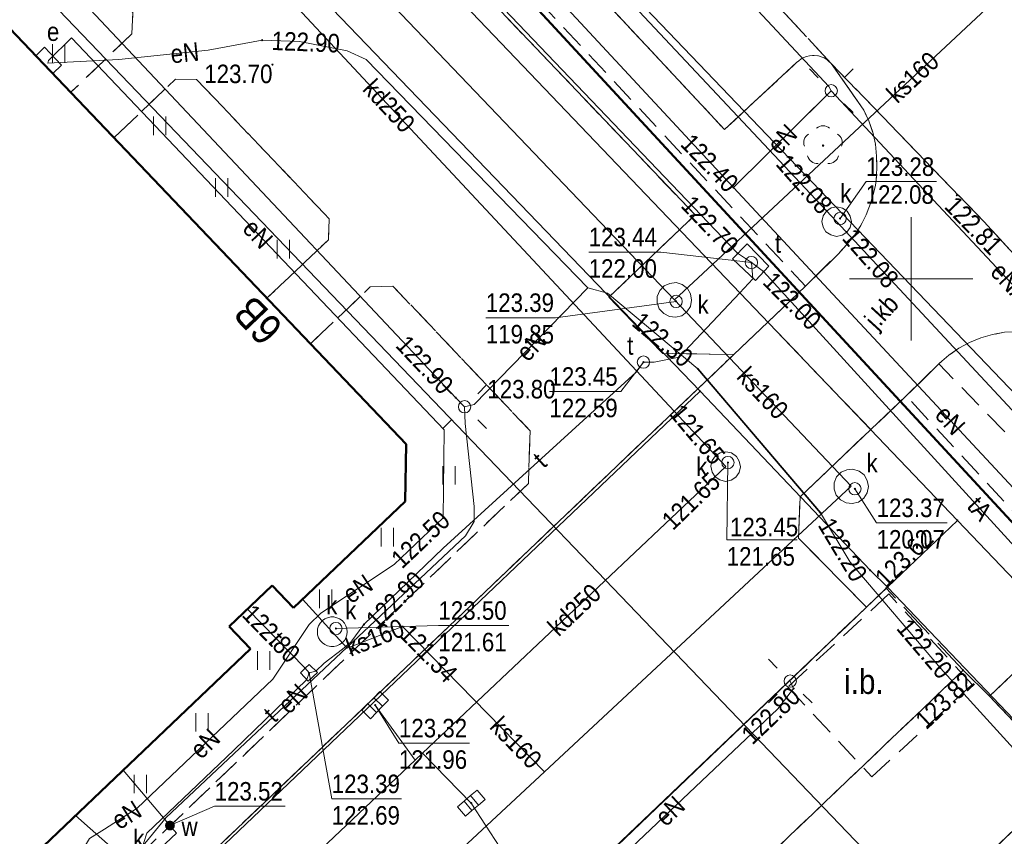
# Model space of a CAD drawing. Extents: x 6439600 to 6443631, y 5654340 to 5654937.
# Tile 32 of 54: x 6440914 to 6440954, y 5654777 to 5654810. Entities that reach past the tile are written whole.
import ezdxf
from ezdxf.enums import TextEntityAlignment as Align

# ---------------------------------------------------------------- set-up
doc = ezdxf.new("R2010")
doc.units = 0
doc.header["$MEASUREMENT"] = 0
for name, pattern in [('1.0_0.5', [1.5, 1, -0.5]), ('1.5_0.5', [2, 1.5, -0.5]), ('219-500', [0]), ('PRZER3-1', [4, 3, -1]), ('PTTL', [1.5, 1, -0.5])]:
    doc.linetypes.add(name, pattern=pattern)
doc.layers.get('0').update_dxf_attribs({"color": 2, "linetype": 'CONTINUOUS', "lineweight": 5})
for name, color, linetype in [('203-punkt graniczny', 7, 'CONTINUOUS'), ('218-kontur użytku gruntowego', 7, 'CONTINUOUS'), ('219-działka ewidencyjna', 7, 'CONTINUOUS'), ('238-Punkt adresowy budynku', 7, 'CONTINUOUS'), ('312-budynek ewidencyjny', 7, 'CONTINUOUS'), ('chodnik', 7, 'CONTINUOUS'), ('drzewo liściaste', 7, 'CONTINUOUS'), ('jezdnia', 7, 'CONTINUOUS'), ('jezdnia-Atr17', 7, 'CONTINUOUS'), ('komora podziemna', 7, 'CONTINUOUS'), ('kratka ściekowa', 7, 'CONTINUOUS'), ('krawężnik', 7, 'CONTINUOUS'), ('latarnia', 7, 'CONTINUOUS'), ('obudowa ochronna przewodu', 7, 'CONTINUOUS'), ('pikieta sztuczna', 7, 'CONTINUOUS'), ('pikieta sztuczna-Atr2', 7, 'CONTINUOUS'), ('przewód elektroenergetyczny podziemny', 7, 'CONTINUOUS'), ('przewód elektroenergetyczny podziemny-Atr1', 7, 'CONTINUOUS'), ('przewód kanalizacyjny', 7, 'CONTINUOUS'), ('przewód kanalizacyjny-Atr1', 7, 'CONTINUOUS'), ('przewód telekomunikacyjny podziemny', 7, 'CONTINUOUS'), ('przewód telekomunikacyjny podziemny-Atr1', 7, 'CONTINUOUS'), ('przewód wodociągowy', 7, 'CONTINUOUS'), ('rzedna', 7, 'CONTINUOUS'), ('rzedna-Atr2', 7, 'CONTINUOUS'), ('rzedna-Atr3', 7, 'CONTINUOUS'), ('studnia kanalizacyjna', 7, 'CONTINUOUS'), ('studnia kanalizacyjna-Atr17', 7, 'CONTINUOUS'), ('szafa elektroenergetyczna lub kontener', 7, 'CONTINUOUS'), ('szafa elektroenergetyczna lub kontener-Atr17', 7, 'CONTINUOUS'), ('trawnik', 7, 'CONTINUOUS'), ('właz do komory lub kanału - okrągły', 7, 'CONTINUOUS'), ('właz do komory lub kanału - okrągły-Atr17', 7, 'CONTINUOUS'), ('zasuwa lub zawór', 7, 'CONTINUOUS'), ('zasuwa lub zawór-Atr17', 7, 'CONTINUOUS')]:
    doc.layers.add(name, color=color, linetype=linetype)
for name, color, linetype, lineweight in [('z - kartowanie', 2, 'CONTINUOUS', 5), ('z - MPZT', 121, 'PRZER3-1', 18), ('z - symbole dodatkowe', 1, 'CONTINUOUS', 5)]:
    doc.layers.add(name, color=color, linetype=linetype, lineweight=lineweight)
doc.styles.add('MapaZas', font='geodezja.shx', dxfattribs={"width": 0.9})
doc.linetypes.add('NLZ', pattern='A,3,-1,[35,msgB.shx,S=0.008,R=0,X=-0.5,Y=0],3', length=7)

# ---------------------------------------------------------------- blocks, each defined once
blk = doc.blocks.new('203')
at = {"linetype": 'Continuous', "lineweight": 0}
h = blk.add_hatch(color=0, dxfattribs=at)
edge = h.paths.add_edge_path()
edge.add_arc((0, 0), 0.045, 0, 360)
blk = doc.blocks.new('PW01')
at = {"linetype": 'Continuous', "lineweight": 13}
h = blk.add_hatch(color=0, dxfattribs=at)
edge = h.paths.add_edge_path()
edge.add_arc((0, 0), 0.045, 0, 360)
blk = doc.blocks.new('SM01')
at = {"color": 0, "linetype": 'Continuous', "lineweight": 13}
for p, q in [((-0.53, 0.531), (-0.883, 0.884)), ((0.531, 0.531), (0.884, 0.884)), ((-0.53, -0.53), (-0.883, -0.883)), ((0.531, -0.53), (0.884, -0.883))]:
    blk.add_line(p, q, dxfattribs=at)
blk.add_circle((0, 0), 0.25, dxfattribs=at)
blk = doc.blocks.new('OP021')
at = {"linetype": 'Continuous', "lineweight": 13}
h = blk.add_hatch(color=0, dxfattribs=at)
edge = h.paths.add_edge_path()
edge.add_arc((0, 0), 0.05, 0, 360)
at = {"color": 0, "linetype": 'Continuous', "lineweight": 13}
for centre, start, end in [((0, 0.4), 49.272, 130.728), ((-0.38, 0.124), 121.308, 202.548), ((0.38, 0.124), 337.452, 58.692), ((-0.235, -0.324), 193.221, 274.871), ((0.235, -0.324), 265.129, 346.779)]:
    blk.add_arc(centre, 0.4, start, end, dxfattribs=at)
blk = doc.blocks.new('US22')
at = {"color": 0, "linetype": 'Continuous', "lineweight": 13}
blk.add_circle((0, 0), 0.25, dxfattribs=at)
blk = doc.blocks.new('US05')
at = {"color": 0, "linetype": 'Continuous', "lineweight": 13}
for p, q in [((-0.525, -0.25), (-0.525, 0.25)), ((-0.525, 0.25), (-0.175, 0.25)), ((-0.175, -0.25), (-0.175, 0.25)), ((-0.175, 0.25), (0.175, 0.25)), ((0.175, -0.25), (0.175, 0.25)), ((0.175, 0.25), (0.525, 0.25)), ((0.525, -0.25), (0.525, 0.25)), ((-0.525, -0.25), (-0.175, -0.25)), ((-0.175, -0.25), (0.175, -0.25)), ((0.175, -0.25), (0.525, -0.25))]:
    blk.add_line(p, q, dxfattribs=at)
blk = doc.blocks.new('US25')
at = {"linetype": 'Continuous', "lineweight": 0}
h = blk.add_hatch(color=0, dxfattribs=at)
edge = h.paths.add_edge_path()
edge.add_arc((0, 0), 0.2, 0, 360)
blk = doc.blocks.new('TU04')
at = {"color": 0, "linetype": 'Continuous', "lineweight": 13}
for p, q in [((0, 0), (0, 0.75)), ((0.5, 0), (0.5, 0.75))]:
    blk.add_line(p, q, dxfattribs=at)
blk = doc.blocks.new('US18')
at = {"color": 0, "linetype": 'Continuous', "lineweight": 13}
for p, q in [((-0.5, -0.25), (-0.5, 0.25)), ((-0.5, 0.25), (0.5, 0.25)), ((0.5, -0.25), (0.5, 0.25)), ((-0.5, -0.25), (0.5, -0.25))]:
    blk.add_line(p, q, dxfattribs=at)

msp = doc.modelspace()

# ---------------------------------------------------------------- linework, layer by layer
at = {"color": 0, "lineweight": 13}
for p, q in [((6440950, 5654797.5), (6440950, 5654802.5)), ((6440950, 5654797.5), (6440950, 5654802.5)), ((6440947.5, 5654800), (6440952.5, 5654800)), ((6440947.5, 5654800), (6440952.5, 5654800))]:
    msp.add_line(p, q, dxfattribs=at)
at = {"layer": '218-kontur użytku gruntowego', "color": 3, "linetype": 'Continuous', "lineweight": 13, "flags": 128}
for points in [[(6440951.87, 5654790.22), (6440876.47, 5654869.13)], [(6440876.47, 5654869.13), (6440951.87, 5654790.22)], [(6440941.45, 5654795.45), (6440910.96, 5654827.15)], [(6440910.96, 5654827.15), (6440941.45, 5654795.45)], [(6440894.03, 5654750.25), (6440941.45, 5654795.45)], [(6440941.45, 5654795.45), (6440894.03, 5654750.25)], [(6440964.09, 5654777.43), (6440951.87, 5654790.22)], [(6440951.87, 5654790.22), (6440964.09, 5654777.43)]]:
    msp.add_lwpolyline(points, dxfattribs=at)
at = {"layer": '219-działka ewidencyjna', "color": 3, "linetype": '219-500', "lineweight": 13, "flags": 128}
for points in [[(6440881.38, 5654871.41), (6440979.07, 5654769.37)], [(6440876.47, 5654869.13), (6440951.87, 5654790.22)], [(6440941.45, 5654795.45), (6440910.96, 5654827.15)], [(6440941.45, 5654795.45), (6440894.03, 5654750.25)], [(6440941.45, 5654795.45), (6440948.34, 5654788.2)], [(6440949.04, 5654787.52), (6440951.87, 5654790.22)], [(6440964.09, 5654777.43), (6440951.87, 5654790.22)], [(6440948.34, 5654788.2), (6440949.04, 5654787.52)], [(6440949.04, 5654787.52), (6440901.61, 5654742.28)], [(6440949.04, 5654787.52), (6440956.42, 5654779.78)]]:
    msp.add_lwpolyline(points, dxfattribs=at)
at = {"layer": '312-budynek ewidencyjny', "color": 7, "linetype": 'Continuous', "lineweight": 50, "flags": 128}
for points in [[(6440906.57, 5654817.42), (6440929.56, 5654793.31)], [(6440929.56, 5654793.31), (6440929.51, 5654790.99)], [(6440929.51, 5654790.99), (6440924.99, 5654786.68)], [(6440924.13, 5654787.58), (6440922.39, 5654785.92)], [(6440924.99, 5654786.68), (6440924.13, 5654787.58)], [(6440922.39, 5654785.92), (6440923.25, 5654785.02)], [(6440923.25, 5654785.02), (6440903.02, 5654765.74)]]:
    msp.add_lwpolyline(points, dxfattribs=at)
at = {"layer": 'chodnik', "color": 7, "linetype": '1.0_0.5', "lineweight": 13}
for p, q in [((6440918.49, 5654810.79), (6440918.45, 5654809.93)), ((6440918.45, 5654809.93), (6440915.98, 5654807.56)), ((6440917.73, 5654805.73), (6440920.22, 5654808.09)), ((6440920.22, 5654808.09), (6440921.07, 5654808.08)), ((6440921.07, 5654808.08), (6440926.43, 5654802.44)), ((6440915.98, 5654807.56), (6440917.73, 5654805.73)), ((6440926.43, 5654802.44), (6440926.41, 5654801.59)), ((6440926.41, 5654801.59), (6440923.93, 5654799.23)), ((6440925.69, 5654797.38), (6440928.1, 5654799.68)), ((6440928.1, 5654799.68), (6440929.02, 5654799.71)), ((6440929.02, 5654799.71), (6440934.57, 5654793.85)), ((6440923.93, 5654799.23), (6440925.69, 5654797.38)), ((6440934.57, 5654793.85), (6440934.5, 5654791.72)), ((6440934.5, 5654791.72), (6440914.47, 5654772.57))]:
    msp.add_line(p, q, dxfattribs=at)
at = {"layer": 'chodnik', "color": 7, "linetype": '1.0_0.5', "lineweight": 13, "flags": 128}
for points in [[(6440948.61, 5654804.48), (6440948.6, 5654804.97), (6440948.55, 5654805.46), (6440948.44, 5654805.94), (6440948.28, 5654806.4), (6440948.08, 5654806.84), (6440946.76, 5654808.73), (6440946.67, 5654808.81), (6440946.58, 5654808.89), (6440946.47, 5654808.95), (6440946.36, 5654809), (6440946.24, 5654809.03), (6440946.06, 5654809.05), (6440946, 5654809.05), (6440945.88, 5654809.03), (6440945.76, 5654809.01), (6440945.65, 5654808.97), (6440945.55, 5654808.91), (6440945.45, 5654808.84), (6440945.36, 5654808.76), (6440942.44, 5654806.05), (6440926.7, 5654822.94), (6440929.67, 5654825.69), (6440929.82, 5654825.88), (6440929.92, 5654826.1), (6440929.97, 5654826.34), (6440929.95, 5654826.57), (6440929.88, 5654826.8), (6440929.76, 5654827.01), (6440929.68, 5654827.09), (6440929.58, 5654827.17), (6440929.39, 5654827.3), (6440929.15, 5654827.37), (6440928.91, 5654827.39), (6440928.68, 5654827.34), (6440928.46, 5654827.23), (6440928.27, 5654827.09), (6440925.37, 5654824.39), (6440919.03, 5654831.21), (6440914.08, 5654836.36), (6440913.2, 5654835.97), (6440912.35, 5654835.48), (6440928.47, 5654818.15), (6440945.72, 5654799.71), (6440947.05, 5654801.02), (6440947.38, 5654801.38), (6440947.69, 5654801.75), (6440947.96, 5654802.17), (6440948.18, 5654802.6), (6440948.35, 5654803.05), (6440948.49, 5654803.52), (6440948.55, 5654803.8), (6440948.58, 5654804)], [(6440942.82, 5654796.94), (6440939.94, 5654796.98), (6440937.76, 5654799.26), (6440941.25, 5654802.59), (6440917.33, 5654827.7), (6440913.84, 5654824.39), (6440910.98, 5654827.37), (6440886.81, 5654804.24), (6440876.93, 5654794.93), (6440863.34, 5654782), (6440863.75, 5654781.57), (6440864.58, 5654782.3), (6440867.08, 5654779.66), (6440868.54, 5654781.05), (6440892.55, 5654755.87), (6440892.75, 5654755.68), (6440892.96, 5654755.5), (6440893.12, 5654755.38), (6440893.19, 5654755.33), (6440893.42, 5654755.18), (6440893.65, 5654755.03), (6440893.9, 5654754.9), (6440894.15, 5654754.78), (6440894.41, 5654754.68), (6440894.67, 5654754.59), (6440894.93, 5654754.51), (6440895.2, 5654754.45), (6440895.48, 5654754.4), (6440895.75, 5654754.36), (6440896.03, 5654754.34), (6440896.31, 5654754.34), (6440896.59, 5654754.36), (6440896.87, 5654754.39), (6440897.14, 5654754.43), (6440897.41, 5654754.49), (6440897.68, 5654754.57), (6440897.95, 5654754.66), (6440898.21, 5654754.76), (6440898.46, 5654754.88), (6440898.7, 5654755.02), (6440898.94, 5654755.16), (6440899.17, 5654755.32), (6440899.39, 5654755.5), (6440899.6, 5654755.68)], [(6440980.53, 5654762.09), (6440987.28, 5654754.96), (6440987.44, 5654755.1), (6440987.65, 5654755.28), (6440987.85, 5654755.46), (6440988.04, 5654755.64), (6440988.23, 5654755.83), (6440988.42, 5654756.02), (6440988.61, 5654756.22), (6440988.69, 5654756.31), (6440981.97, 5654763.41), (6440979.17, 5654766.58), (6440961.9, 5654785.16), (6440960.55, 5654786.59), (6440955.77, 5654791.75), (6440951.12, 5654796.56), (6440949.8, 5654795.26)]]:
    msp.add_lwpolyline(points, close=True, dxfattribs=at)
at = {"layer": 'jezdnia', "color": 7, "linetype": '1.5_0.5', "lineweight": 13}
for points in [[(6440861.609, 5654900.411), (6440863.69, 5654898.18), (6440871.93, 5654889.17), (6440876.06, 5654884.79), (6440879.48, 5654881.22), (6440906.8, 5654851.86), (6440923.44, 5654833.94), (6440929.76, 5654827.01), (6440946.76, 5654808.73), (6440952.95, 5654802.31), (6440964.82, 5654789.35), (6440983.59, 5654769.41), (6440986.02, 5654766.81), (6440986.68, 5654766.1), (6440989.64, 5654762.78), (6440998.11, 5654753.44), (6441004.18, 5654747.07), (6441016.644, 5654733.678)], [(6440923.91, 5654763.46), (6440948.19, 5654786.71), (6440945.44, 5654789.5), (6440945.5, 5654791.17), (6440948.36, 5654793.9), (6440944.2, 5654798.25), (6440942.82, 5654796.94), (6440899.6, 5654755.68)], [(6440952.1, 5654784.15), (6440948.98, 5654787.47), (6440948.19, 5654786.71), (6440923.91, 5654763.46), (6440906.12, 5654746.5), (6440892.689, 5654733.678)], [(6440956.78, 5654786.56), (6440953.17, 5654783.1), (6440956.33, 5654779.77), (6440949.03, 5654772.79), (6440950.37, 5654773.46), (6440950.71, 5654773.61), (6440951.06, 5654773.73), (6440951.27, 5654773.79), (6440951.41, 5654773.83), (6440951.59, 5654773.86), (6440951.77, 5654773.89), (6440951.96, 5654773.92), (6440952.14, 5654773.94), (6440952.32, 5654773.95), (6440952.51, 5654773.95), (6440952.69, 5654773.95), (6440952.9, 5654773.93), (6440953.11, 5654773.91), (6440953.31, 5654773.87), (6440953.52, 5654773.83), (6440953.72, 5654773.77), (6440953.92, 5654773.71)], [(6440899.252, 5654733.678), (6440922.97, 5654756.33), (6440952.1, 5654784.15)], [(6440927.47, 5654752.22), (6440932.21, 5654756.9), (6440935.64, 5654760), (6440949.03, 5654772.79), (6440956.33, 5654779.77), (6440953.17, 5654783.1), (6440952.1, 5654784.15), (6440922.97, 5654756.33), (6440899.252, 5654733.678)]]:
    msp.add_lwpolyline(points, dxfattribs=at)
at = {"layer": 'jezdnia', "color": 7, "linetype": '1.5_0.5', "lineweight": 13, "flags": 128}
for points in [[(6440929.76, 5654827.01), (6440929.88, 5654826.8), (6440929.95, 5654826.57), (6440929.97, 5654826.34), (6440929.92, 5654826.1), (6440929.82, 5654825.88), (6440929.67, 5654825.69), (6440926.7, 5654822.94), (6440942.44, 5654806.05), (6440945.36, 5654808.76), (6440945.45, 5654808.84), (6440945.55, 5654808.91), (6440945.65, 5654808.97), (6440945.76, 5654809.01), (6440945.88, 5654809.03), (6440946, 5654809.05), (6440946.06, 5654809.05), (6440946.24, 5654809.03), (6440946.36, 5654809), (6440946.47, 5654808.95), (6440946.58, 5654808.89), (6440946.67, 5654808.81), (6440946.76, 5654808.73)], [(6440958.55, 5654794.4), (6440958.47, 5654794.31), (6440955.77, 5654791.75), (6440960.55, 5654786.59), (6440963.42, 5654789.37), (6440963.61, 5654789.52), (6440963.84, 5654789.62), (6440964.08, 5654789.65), (6440964.32, 5654789.63), (6440964.55, 5654789.55), (6440964.82, 5654789.35), (6440952.95, 5654802.31), (6440946.76, 5654808.73), (6440948.08, 5654806.84), (6440948.28, 5654806.4), (6440948.44, 5654805.94), (6440948.55, 5654805.46), (6440948.6, 5654804.97), (6440948.61, 5654804.48), (6440948.58, 5654804), (6440948.55, 5654803.8), (6440948.49, 5654803.52), (6440948.35, 5654803.05), (6440948.18, 5654802.6), (6440947.96, 5654802.17), (6440947.69, 5654801.75), (6440947.38, 5654801.38), (6440947.05, 5654801.02), (6440945.72, 5654799.71), (6440944.2, 5654798.25), (6440948.36, 5654793.9), (6440949.8, 5654795.26), (6440951.15, 5654796.59), (6440951.52, 5654796.91), (6440951.93, 5654797.19), (6440952.36, 5654797.42), (6440952.82, 5654797.62), (6440953.29, 5654797.75), (6440953.78, 5654797.84), (6440954.1, 5654797.86), (6440954.76, 5654797.84), (6440955.25, 5654797.77), (6440955.73, 5654797.64), (6440956.19, 5654797.47), (6440956.62, 5654797.24), (6440957.04, 5654796.96), (6440958.63, 5654795.72), (6440958.69, 5654795.62), (6440958.75, 5654795.51), (6440958.79, 5654795.4), (6440958.82, 5654795.29), (6440958.82, 5654795.17), (6440958.82, 5654795), (6440958.81, 5654794.93), (6440958.79, 5654794.81), (6440958.75, 5654794.7), (6440958.69, 5654794.59), (6440958.63, 5654794.49)]]:
    msp.add_lwpolyline(points, close=True, dxfattribs=at)
at = {"layer": 'komora podziemna', "color": 32, "linetype": 'Continuous', "lineweight": 13, "flags": 128}
for points in [[(6440947.53, 5654802.54), (6440947.58, 5654802.31), (6440947.53, 5654802.08), (6440947.39, 5654801.9), (6440947.2, 5654801.77), (6440946.97, 5654801.72), (6440946.74, 5654801.78), (6440946.55, 5654801.91), (6440946.43, 5654802.1), (6440946.38, 5654802.33), (6440946.43, 5654802.56), (6440946.57, 5654802.75), (6440946.76, 5654802.88), (6440946.99, 5654802.92), (6440947.22, 5654802.87), (6440947.41, 5654802.74)], [(6440941.11, 5654799.14), (6440941.06, 5654798.89), (6440940.92, 5654798.67), (6440940.71, 5654798.51), (6440940.46, 5654798.45), (6440940.21, 5654798.48), (6440939.98, 5654798.6), (6440939.8, 5654798.79), (6440939.72, 5654799.03), (6440939.72, 5654799.29), (6440939.82, 5654799.53), (6440940, 5654799.72), (6440940.23, 5654799.82), (6440940.48, 5654799.85), (6440940.73, 5654799.77), (6440940.94, 5654799.61), (6440941.07, 5654799.39)], [(6440942.25, 5654791.86), (6440942.06, 5654791.99), (6440941.94, 5654792.18), (6440941.89, 5654792.41), (6440941.94, 5654792.64), (6440942.08, 5654792.83), (6440942.27, 5654792.96), (6440942.5, 5654793), (6440942.73, 5654792.95), (6440942.92, 5654792.81), (6440943.04, 5654792.62), (6440943.09, 5654792.39), (6440943.04, 5654792.16), (6440942.9, 5654791.97), (6440942.71, 5654791.85), (6440942.48, 5654791.8)], [(6440948.27, 5654791.59), (6440948.21, 5654791.34), (6440948.08, 5654791.12), (6440947.87, 5654790.96), (6440947.61, 5654790.9), (6440947.37, 5654790.93), (6440947.14, 5654791.05), (6440946.96, 5654791.24), (6440946.88, 5654791.48), (6440946.88, 5654791.74), (6440946.97, 5654791.98), (6440947.16, 5654792.17), (6440947.39, 5654792.27), (6440947.64, 5654792.3), (6440947.89, 5654792.22), (6440948.1, 5654792.06), (6440948.22, 5654791.84)]]:
    msp.add_lwpolyline(points, close=True, dxfattribs=at)
at = {"layer": 'komora podziemna', "color": 30, "linetype": 'Continuous', "lineweight": 13, "flags": 128}
for points in [[(6440943.36, 5654801.42), (6440944.23, 5654800.52), (6440943.69, 5654799.93), (6440942.77, 5654800.82)], [(6440925.27, 5654784.05), (6440925.46, 5654784.23), (6440925.62, 5654784.38), (6440925.96, 5654784.06), (6440925.59, 5654783.71)]]:
    msp.add_lwpolyline(points, close=True, dxfattribs=at)
at = {"layer": 'krawężnik', "color": 7, "linetype": 'Continuous', "lineweight": 13, "flags": 128}
for points in [[(6440899.6, 5654755.68), (6440942.82, 5654796.94), (6440939.94, 5654796.98), (6440937.76, 5654799.26), (6440941.25, 5654802.59), (6440917.33, 5654827.7), (6440913.84, 5654824.39), (6440910.98, 5654827.37)], [(6440926.7, 5654822.94), (6440942.44, 5654806.05), (6440945.36, 5654808.76), (6440945.45, 5654808.84), (6440945.55, 5654808.91), (6440945.65, 5654808.97), (6440945.76, 5654809.01), (6440945.88, 5654809.03), (6440946, 5654809.05), (6440946.06, 5654809.05), (6440946.24, 5654809.03), (6440946.36, 5654809), (6440946.47, 5654808.95), (6440946.58, 5654808.89), (6440946.67, 5654808.81), (6440946.76, 5654808.73), (6440948.08, 5654806.84), (6440948.28, 5654806.4), (6440948.44, 5654805.94), (6440948.55, 5654805.46), (6440948.6, 5654804.97), (6440948.61, 5654804.48), (6440948.58, 5654804), (6440948.55, 5654803.8), (6440948.49, 5654803.52), (6440948.35, 5654803.05), (6440948.18, 5654802.6), (6440947.96, 5654802.17), (6440947.69, 5654801.75), (6440947.38, 5654801.38), (6440947.05, 5654801.02), (6440945.72, 5654799.71)], [(6440944.2, 5654798.25), (6440945.72, 5654799.71)], [(6440944.2, 5654798.25), (6440942.82, 5654796.94)], [(6440949.8, 5654795.26), (6440951.15, 5654796.59), (6440951.52, 5654796.91), (6440951.93, 5654797.19), (6440952.36, 5654797.42), (6440952.82, 5654797.62), (6440953.29, 5654797.75), (6440953.78, 5654797.84)], [(6440948.36, 5654793.9), (6440949.8, 5654795.26)], [(6440948.19, 5654786.71), (6440945.44, 5654789.5), (6440945.5, 5654791.17), (6440948.36, 5654793.9)]]:
    msp.add_lwpolyline(points, dxfattribs=at)
at = {"layer": 'krawężnik', "color": 7, "linetype": 'Continuous', "lineweight": 13}
for points in [[(6440892.689, 5654733.678), (6440906.12, 5654746.5), (6440923.91, 5654763.46), (6440948.19, 5654786.71), (6440948.98, 5654787.47)], [(6440956.78, 5654786.56), (6440953.17, 5654783.1), (6440956.33, 5654779.77), (6440949.03, 5654772.79), (6440950.37, 5654773.46), (6440950.54, 5654773.54), (6440950.71, 5654773.61), (6440950.88, 5654773.67), (6440951.06, 5654773.73), (6440951.23, 5654773.78), (6440951.41, 5654773.83), (6440951.59, 5654773.86), (6440951.77, 5654773.89), (6440951.96, 5654773.92), (6440952.14, 5654773.94), (6440952.32, 5654773.95), (6440952.51, 5654773.95), (6440952.69, 5654773.95), (6440952.9, 5654773.93), (6440953.11, 5654773.91), (6440953.31, 5654773.87), (6440953.52, 5654773.83), (6440953.72, 5654773.77), (6440953.92, 5654773.71)]]:
    msp.add_lwpolyline(points, dxfattribs=at)
at = {"layer": 'obudowa ochronna przewodu', "color": 7, "linetype": 'Continuous', "lineweight": 35, "flags": 128}
msp.add_lwpolyline([(6440941.36, 5654796.36), (6440946.33, 5654790.53)], dxfattribs=at)
at = {"layer": 'przewód elektroenergetyczny podziemny', "color": 1, "linetype": 'Continuous', "lineweight": 13, "flags": 128}
for points in [[(6440929.24, 5654826.47), (6440946.66, 5654807.8), (6440946.76, 5654807.62)], [(6440942.8, 5654803.7), (6440925.11, 5654822.77)], [(6440868.62, 5654782.81), (6440869.17, 5654783.38), (6440875.99, 5654790.28), (6440887.85, 5654801.06), (6440888.27, 5654801.39), (6440888.61, 5654801.79), (6440891.81, 5654805.07), (6440898, 5654811.58), (6440900.58, 5654814.71), (6440902.32, 5654816.71), (6440903.96, 5654818.44), (6440906.7, 5654819.62), (6440907.59, 5654819.96), (6440907.99, 5654820.13), (6440908.47, 5654819.72), (6440931.56, 5654795.19), (6440931.92, 5654794.82)], [(6440915.08, 5654808.85), (6440916.01, 5654809.76), (6440931.09, 5654793.89), (6440931.05, 5654790.32), (6440929.07, 5654788.44)], [(6440936.91, 5654799.64), (6440927.94, 5654808.89), (6440927.16, 5654809.24), (6440925.24, 5654809.61), (6440923.72, 5654809.67), (6440921.54, 5654809.26), (6440917.92, 5654808.89), (6440915.04, 5654808.74), (6440915.08, 5654808.85)], [(6440942.8, 5654803.7), (6440946.76, 5654807.62)], [(6440946.76, 5654807.62), (6440964.3, 5654788.87), (6440964.35, 5654788.72)], [(6440960.35, 5654784.85), (6440942.8, 5654803.7)], [(6440931.92, 5654794.82), (6440932.3, 5654794.91), (6440936.91, 5654799.64)], [(6440936.91, 5654799.64), (6440937.7, 5654799.42), (6440941.36, 5654796.36), (6440946.33, 5654790.53), (6440947.53, 5654788.53), (6440951.18, 5654784.24), (6440955.88, 5654779.07), (6440956.17, 5654778.41), (6440955.4, 5654777.33), (6440953.83, 5654775.79), (6440948.55, 5654770.96), (6440943.25, 5654765.98), (6440935.85, 5654774.3)], [(6440931.92, 5654794.82), (6440931.94, 5654794.14), (6440932.31, 5654790.78), (6440932.3, 5654790.18), (6440931.96, 5654789.6), (6440919.84, 5654778.18), (6440918.85, 5654776.98), (6440918.39, 5654776.38), (6440915.37, 5654773.44), (6440914.85, 5654773.37), (6440914.13, 5654773.76)], [(6440924.16, 5654783.79), (6440925.62, 5654786.01), (6440926.1, 5654786.46), (6440929.07, 5654788.44)], [(6440924.16, 5654783.79), (6440918.66, 5654778.57)], [(6440935.85, 5654774.3), (6440944.6, 5654782.59), (6440945.24, 5654783.41), (6440945.1, 5654783.71)], [(6440918.66, 5654778.57), (6440917.34, 5654777.71), (6440916.73, 5654777.33), (6440915.94, 5654776)]]:
    msp.add_lwpolyline(points, dxfattribs=at)
at = {"layer": 'przewód kanalizacyjny', "color": 34, "linetype": 'Continuous', "lineweight": 13, "flags": 128}
for points in [[(6440909.91, 5654831.06), (6440940.41, 5654799.15)], [(6440946.98, 5654802.32), (6440925.1, 5654825.63)], [(6440942.49, 5654792.4), (6440915.23, 5654821.62)], [(6440941.96, 5654800.59), (6440958.16, 5654815.74)], [(6440970.84, 5654776.69), (6440946.98, 5654802.32)], [(6440940.41, 5654799.15), (6440941.96, 5654800.59)], [(6440940.41, 5654799.15), (6440947.57, 5654791.6)], [(6440930.22, 5654780.79), (6440942.49, 5654792.4)], [(6440916.97, 5654763.12), (6440924.46, 5654770.09), (6440935.15, 5654780.04), (6440947.57, 5654791.6)], [(6440926.56, 5654785.71), (6440925.36, 5654787.03)], [(6440929.41, 5654785.92), (6440927.16, 5654785.04), (6440926.56, 5654785.71)], [(6440935.15, 5654780.04), (6440929.41, 5654785.92)], [(6440929.92, 5654780.51), (6440928.3, 5654782.74)], [(6440929.92, 5654780.51), (6440930.22, 5654780.79)], [(6440930.22, 5654780.79), (6440932.19, 5654778.77)], [(6440912.95, 5654764.46), (6440929.92, 5654780.51)], [(6440916.17, 5654778.27), (6440917.83, 5654776.79)]]:
    msp.add_lwpolyline(points, dxfattribs=at)
at = {"layer": 'przewód telekomunikacyjny podziemny', "color": 30, "linetype": 'Continuous', "lineweight": 13, "flags": 128}
for points in [[(6440883.66, 5654862.84), (6440884.22, 5654862.49), (6440911.32, 5654834.15), (6440942.97, 5654801.04), (6440943.53, 5654800.66)], [(6440943.53, 5654800.66), (6440943.59, 5654800.01), (6440943.06, 5654799.44)], [(6440943.53, 5654800.66), (6440944.02, 5654800.3), (6440961.53, 5654781.1), (6440977.2, 5654765.18), (6440977.71, 5654764.81)], [(6440943.06, 5654799.44), (6440940.61, 5654796.83), (6440939.6, 5654796.63), (6440939.16, 5654796.63), (6440938.86, 5654796.22), (6440931.05, 5654789.1), (6440927.84, 5654786)], [(6440923.13, 5654786.62), (6440925.46, 5654784.23), (6440925.62, 5654784.04)], [(6440926.23, 5654784.44), (6440926.98, 5654785.01), (6440927.31, 5654785.29), (6440927.84, 5654786)], [(6440919.06, 5654777.55), (6440922.57, 5654780.91), (6440925.53, 5654783.77), (6440925.62, 5654784.04), (6440925.9, 5654784.12), (6440926.23, 5654784.44)], [(6440917, 5654775.6), (6440918.3, 5654776.03), (6440918.69, 5654776.42), (6440919.06, 5654777.55)]]:
    msp.add_lwpolyline(points, dxfattribs=at)
at = {"layer": 'przewód wodociągowy', "color": 5, "linetype": 'Continuous', "lineweight": 13, "flags": 128}
for points in [[(6440918.1, 5654780.11), (6440919.8, 5654778.09), (6440919.99, 5654777.86)], [(6440919.99, 5654777.86), (6440920.26, 5654777.55), (6440908.29, 5654766.31)]]:
    msp.add_lwpolyline(points, dxfattribs=at)
at = {"layer": 'rzedna-Atr2', "color": 7, "lineweight": 13, "flags": 128}
for points in [[(6440947.12, 5654802.45), (6440948.171, 5654803.94), (6440951.025, 5654803.94)], [(6440943.53, 5654800.66), (6440939.86, 5654801.09), (6440936.943, 5654801.09)], [(6440940.48, 5654799.09), (6440935.6, 5654798.43), (6440932.778, 5654798.43)], [(6440939.16, 5654796.63), (6440938.24, 5654795.44), (6440935.354, 5654795.44)], [(6440942.58, 5654792.56), (6440942.53, 5654789.43), (6440945.384, 5654789.43)], [(6440947.72, 5654791.5), (6440948.6, 5654790.12), (6440951.459, 5654790.12)], [(6440926.71, 5654785.84), (6440930.86, 5654785.96), (6440933.708, 5654785.96)]]:
    msp.add_lwpolyline(points, dxfattribs=at)
at = {"layer": 'rzedna-Atr2', "color": 30, "lineweight": 13, "flags": 128}
msp.add_lwpolyline([(6440925.62, 5654784.04), (6440926.54, 5654778.94), (6440929.362, 5654778.94)], dxfattribs=at)
at = {"layer": 'rzedna-Atr2', "color": 34, "lineweight": 13, "flags": 128}
for points in [[(6440928.3, 5654782.74), (6440929.26, 5654781.2), (6440932.114, 5654781.2)], [(6440932.19, 5654778.77), (6440933.92, 5654776.1), (6440936.768, 5654776.1)]]:
    msp.add_lwpolyline(points, dxfattribs=at)
at = {"layer": 'rzedna-Atr2', "color": 5, "lineweight": 13, "flags": 128}
msp.add_lwpolyline([(6440919.99, 5654777.86), (6440921.8, 5654778.64), (6440924.654, 5654778.64)], dxfattribs=at)
at = {"layer": 'studnia kanalizacyjna', "color": 34, "linetype": 'Continuous', "lineweight": 13, "flags": 128}
msp.add_lwpolyline([(6440927.16, 5654785.71), (6440927.15, 5654785.59), (6440927.11, 5654785.47), (6440927.05, 5654785.36), (6440926.96, 5654785.26), (6440926.86, 5654785.19), (6440926.75, 5654785.14), (6440926.62, 5654785.11), (6440926.5, 5654785.11), (6440926.37, 5654785.14), (6440926.26, 5654785.19), (6440926.16, 5654785.26), (6440926.07, 5654785.36), (6440926.01, 5654785.47), (6440925.97, 5654785.59), (6440925.96, 5654785.71), (6440925.97, 5654785.83), (6440926.01, 5654785.95), (6440926.07, 5654786.06), (6440926.16, 5654786.16), (6440926.26, 5654786.23), (6440926.37, 5654786.28), (6440926.5, 5654786.31), (6440926.62, 5654786.31), (6440926.75, 5654786.28), (6440926.86, 5654786.23), (6440926.96, 5654786.16), (6440927.05, 5654786.06), (6440927.11, 5654785.95), (6440927.15, 5654785.83)], close=True, dxfattribs=at)
at = {"layer": 'trawnik', "color": 7, "linetype": '1.0_0.5', "lineweight": 13, "flags": 128}
for points in [[(6440897.51, 5654808.79), (6440906.57, 5654817.42), (6440915.98, 5654807.56), (6440918.45, 5654809.93), (6440918.49, 5654810.79), (6440908.04, 5654821.72), (6440896.12, 5654810.26), (6440883.63, 5654798.36), (6440890.1, 5654793.65), (6440895.71, 5654799.07), (6440900.21, 5654794.31), (6440902.27, 5654792.16), (6440908.07, 5654797.69)], [(6440917.73, 5654805.73), (6440923.93, 5654799.23), (6440926.41, 5654801.59), (6440926.43, 5654802.44), (6440921.07, 5654808.08), (6440920.22, 5654808.09)], [(6440929.02, 5654799.71), (6440928.1, 5654799.68), (6440925.69, 5654797.38), (6440929.56, 5654793.31), (6440929.51, 5654790.99), (6440924.99, 5654786.68), (6440924.13, 5654787.58), (6440922.39, 5654785.92), (6440923.25, 5654785.02), (6440911.94, 5654774.25), (6440913.31, 5654772.79), (6440914.47, 5654772.57), (6440934.5, 5654791.72), (6440934.57, 5654793.85)]]:
    msp.add_lwpolyline(points, close=True, dxfattribs=at)
at = {"layer": 'z - MPZT', "linetype": 'NLZ', "lineweight": 35}
msp.add_lwpolyline([(6440843.901, 5654890.362), (6440846.24, 5654888.07), (6440844.135, 5654885.935), (6440857.345, 5654871.543), (6440966.374, 5654757.819), (6440969.947, 5654753.703)], dxfattribs=at)
at = {"layer": 'z - MPZT', "linetype": 'Continuous', "lineweight": 50}
msp.add_lwpolyline([(6440987.32, 5654753.81), (6440984.25, 5654757.15), (6440975.96, 5654766.48), (6440869.606, 5654881.516), (6440862.895, 5654890.282)], dxfattribs=at)
at = {"layer": 'z - symbole dodatkowe', "color": 8, "linetype": 'PTTL', "lineweight": 30}
msp.add_lwpolyline([(6440945.005, 5654783.468), (6440948.405, 5654779.832), (6440952.469, 5654783.57), (6440949.094, 5654787.239), (6440945.005, 5654783.468)], dxfattribs=at)

# ---------------------------------------------------------------- block references
at = {"layer": '203-punkt graniczny', "color": 3, "linetype": 'Continuous', "lineweight": 13}
for p in [(6440941.45, 5654795.45), (6440951.87, 5654790.22), (6440948.34, 5654788.2), (6440949.04, 5654787.52)]:
    msp.add_blockref('203', p, dxfattribs=at)
at = {"layer": 'drzewo liściaste', "color": 94, "linetype": 'Continuous', "lineweight": 13}
msp.add_blockref('OP021', (6440946.43, 5654805.4), dxfattribs=at)
at = {"layer": 'kratka ściekowa', "color": 34, "linetype": 'Continuous', "lineweight": 13}
for p, rotation in [((6440928.3, 5654782.74), 46.08), ((6440932.19, 5654778.77), 220.15)]:
    msp.add_blockref('US05', p, dxfattribs=dict(at, rotation=rotation))
at = {"layer": 'latarnia', "color": 7, "linetype": 'Continuous', "lineweight": 13}
for p in [(6440946.76, 5654807.62), (6440931.92, 5654794.82), (6440945.1, 5654783.71)]:
    msp.add_blockref('SM01', p, dxfattribs=at)
at = {"layer": 'pikieta sztuczna', "color": 7, "linetype": 'Continuous', "lineweight": 13}
for p in [(6440924.14, 5654808.68), (6440951.85, 5654803.39), (6440935.6, 5654795.91), (6440948.99, 5654787.47), (6440952.1, 5654784.15)]:
    msp.add_blockref('PW01', p, dxfattribs=at)
at = {"layer": 'rzedna', "color": 1, "linetype": 'Continuous', "lineweight": 13}
for p in [(6440923.72, 5654809.67), (6440942.8, 5654803.7), (6440941.36, 5654796.36), (6440931.56, 5654795.19), (6440931.05, 5654790.32), (6440946.33, 5654790.53), (6440951.18, 5654784.24), (6440945.24, 5654783.41)]:
    msp.add_blockref('PW01', p, dxfattribs=at)
at = {"layer": 'rzedna', "color": 34, "linetype": 'Continuous', "lineweight": 13}
for p in [(6440947.12, 5654802.45), (6440940.48, 5654799.09), (6440942.58, 5654792.56), (6440947.72, 5654791.5), (6440926.71, 5654785.84), (6440929.41, 5654785.92), (6440928.3, 5654782.74), (6440932.19, 5654778.77)]:
    msp.add_blockref('PW01', p, dxfattribs=at)
at = {"layer": 'rzedna', "color": 30, "linetype": 'Continuous', "lineweight": 13}
for p in [(6440942.97, 5654801.04), (6440943.53, 5654800.66), (6440944.02, 5654800.3), (6440939.16, 5654796.63), (6440927.84, 5654786), (6440925.46, 5654784.23), (6440925.62, 5654784.04)]:
    msp.add_blockref('PW01', p, dxfattribs=at)
at = {"layer": 'rzedna', "color": 5, "linetype": 'Continuous', "lineweight": 13}
msp.add_blockref('PW01', (6440919.99, 5654777.86), dxfattribs=at)
at = {"layer": 'szafa elektroenergetyczna lub kontener', "color": 1, "linetype": 'Continuous', "lineweight": 13, "rotation": 313.64}
msp.add_blockref('US18', (6440915.08, 5654808.85), dxfattribs=at)
at = {"layer": 'trawnik', "color": 7, "linetype": 'Continuous', "lineweight": 13}
for p in [(6440915.229, 5654808.759), (6440919.329, 5654805.829), (6440921.829, 5654803.329), (6440924.329, 5654800.829), (6440931.039, 5654791.669), (6440928.539, 5654789.169), (6440926.039, 5654786.669), (6440923.539, 5654784.169), (6440921.039, 5654781.669), (6440918.539, 5654779.169)]:
    msp.add_blockref('TU04', p, dxfattribs=at)
at = {"layer": 'właz do komory lub kanału - okrągły', "color": 7, "linetype": 'Continuous', "lineweight": 13}
for p in [(6440947.12, 5654802.45), (6440943.53, 5654800.66), (6440940.48, 5654799.09), (6440939.16, 5654796.63), (6440942.58, 5654792.56), (6440947.72, 5654791.5), (6440926.71, 5654785.84)]:
    msp.add_blockref('US22', p, dxfattribs=at)
at = {"layer": 'z - kartowanie', "color": 34, "linetype": 'Continuous', "lineweight": 13}
for p in [(6440946.579, 5654802.756), (6440947.384, 5654801.896), (6440942.085, 5654792.834), (6440942.06, 5654791.99)]:
    msp.add_blockref('PW01', p, dxfattribs=at)
at = {"layer": 'zasuwa lub zawór', "color": 5, "linetype": 'Continuous', "lineweight": 13}
msp.add_blockref('US25', (6440919.99, 5654777.86), dxfattribs=at)

# ---------------------------------------------------------------- texts
at = {"layer": '238-Punkt adresowy budynku', "color": 7, "linetype": 'Continuous', "lineweight": 13, "style": 'MapaZas', "width": 0.9}
msp.add_text('6B', height=1.25, rotation=493.62, dxfattribs=at).set_placement((6440924, 5654798.74), align=Align.CENTER)
at = {"layer": 'jezdnia-Atr17', "color": 7, "lineweight": 13, "style": 'MapaZas', "width": 0.9}
msp.add_text('j.kb', height=0.75, rotation=47.526, dxfattribs=at).set_placement((6440948.6, 5654797.9))
at = {"layer": 'pikieta sztuczna-Atr2', "color": 7, "lineweight": 13, "style": 'MapaZas', "width": 0.9}
for s, p in [('123.70', (6440924.14, 5654808.68)), ('123.80', (6440935.6, 5654795.91))]:
    msp.add_text(s, height=0.75, dxfattribs=at).set_placement(p, align=Align.TOP_RIGHT)
for s, rotation, p in [('122.81', 313.842, (6440951.3, 5654802.9)), ('123.62', 44.393, (6440948.99, 5654787.47))]:
    msp.add_text(s, height=0.75, rotation=rotation, dxfattribs=at).set_placement(p)
msp.add_text('123.82', height=0.75, rotation=43.34, dxfattribs=at).set_placement((6440952.1, 5654784.15), align=Align.TOP_RIGHT)
at = {"layer": 'przewód elektroenergetyczny podziemny-Atr1', "color": 1, "lineweight": 13, "style": 'MapaZas', "width": 0.9}
for s, rotation, p in [('eN', 5.836, (6440920.59, 5654809.16)), ('eN', 44.708, (6440944.78, 5654805.66)), ('eN', 313.538, (6440923.55, 5654801.83)), ('eNA', 313.089, (6440954.03, 5654799.85)), ('eN', 45.736, (6440934.61, 5654797.28)), ('eN', 312.955, (6440951.58, 5654794.28)), ('eN', 33.689, (6440927.59, 5654787.45)), ('eN', 43.3, (6440924.96, 5654783)), ('eN', 43.504, (6440921.41, 5654781.18)), ('eN', 31.92, (6440918.23, 5654778.29)), ('eN', 43.453, (6440940.23, 5654778.45))]:
    msp.add_text(s, height=0.75, rotation=rotation, dxfattribs=at).set_placement(p, align=Align.MIDDLE_CENTER)
at = {"layer": 'przewód kanalizacyjny-Atr1', "color": 34, "lineweight": 13, "style": 'MapaZas', "width": 0.9}
for s, rotation, p in [('ks160', 43.081, (6440950.06, 5654808.17)), ('kd250', 313.012, (6440928.86, 5654807.01)), ('ks160', 313.481, (6440943.99, 5654795.38)), ('kd250', 43.417, (6440936.36, 5654786.6)), ('ks160', 21.36, (6440928.29, 5654785.48)), ('ks160', 314.31, (6440934, 5654781.22))]:
    msp.add_text(s, height=0.75, rotation=rotation, dxfattribs=at).set_placement(p, align=Align.MIDDLE_CENTER)
at = {"layer": 'przewód telekomunikacyjny podziemny-Atr1', "color": 30, "lineweight": 13, "style": 'MapaZas', "width": 0.9}
for s, rotation, p in [('t', 42.354, (6440934.96, 5654792.66)), ('tA', 312.363, (6440952.78, 5654790.7)), ('t', 314.271, (6440924.3, 5654785.43)), ('t', 44.016, (6440924.05, 5654782.34))]:
    msp.add_text(s, height=0.75, rotation=rotation, dxfattribs=at).set_placement(p, align=Align.MIDDLE_CENTER)
at = {"layer": 'rzedna-Atr2', "color": 1, "lineweight": 13, "style": 'MapaZas', "width": 0.9}
for s, rotation, p in [('122.90', 357.739, (6440924.11, 5654809.65)), ('122.30', 320.1, (6440938.88, 5654798.43)), ('122.90', 313.269, (6440929.36, 5654797.53)), ('122.50', 43.465, (6440929.13, 5654788.5)), ('122.20', 300.963, (6440946.52, 5654790.22)), ('122.80', 43.453, (6440943.31, 5654781.37))]:
    msp.add_text(s, height=0.75, rotation=rotation, dxfattribs=at).set_placement(p, align=Align.MIDDLE_LEFT)
msp.add_text('122.40', height=0.75, rotation=313.979, dxfattribs=at).set_placement((6440942.8, 5654803.7), align=Align.MIDDLE_RIGHT)
at = {"layer": 'rzedna-Atr2', "color": 7, "lineweight": 13, "style": 'MapaZas', "width": 0.9}
for s, p in [('123.28', (6440948.171, 5654803.947)), ('123.44', (6440936.943, 5654801.098)), ('123.39', (6440932.778, 5654798.438)), ('123.45', (6440935.354, 5654795.448)), ('123.37', (6440948.6, 5654790.128)), ('123.50', (6440930.86, 5654785.968))]:
    msp.add_text(s, height=0.75, dxfattribs=at).set_placement(p, align=Align.BOTTOM_LEFT)
at = {"layer": 'rzedna-Atr2', "color": 30, "lineweight": 13, "style": 'MapaZas', "width": 0.9}
for s, rotation, p in [('122.70', 313.41, (6440940.91, 5654803.19)), ('122.00', 314.75, (6440944.21, 5654800.09)), ('122.80', 314.27, (6440923.13, 5654786.62))]:
    msp.add_text(s, height=0.75, rotation=rotation, dxfattribs=at).set_placement(p, align=Align.MIDDLE_LEFT)
msp.add_text('122.90', height=0.75, rotation=44.464, dxfattribs=at).set_placement((6440928.38, 5654785.76))
at = {"layer": 'rzedna-Atr2', "color": 34, "lineweight": 13, "style": 'MapaZas', "width": 0.9}
msp.add_text('121.34', height=0.75, rotation=314.309, dxfattribs=at).set_placement((6440929.5, 5654785.82), align=Align.MIDDLE_LEFT)
at = {"layer": 'rzedna-Atr2', "color": 1, "lineweight": 13, "style": 'MapaZas', "width": 0.9}
msp.add_text('122.20', height=0.75, rotation=310.391, dxfattribs=at).set_placement((6440950.26, 5654784.78), align=Align.CENTER)
at = {"layer": 'rzedna-Atr2', "color": 34, "lineweight": 13, "style": 'MapaZas', "width": 0.9}
msp.add_text('123.32', height=0.75, dxfattribs=at).set_placement((6440929.26, 5654781.208), align=Align.BOTTOM_LEFT)
at = {"layer": 'rzedna-Atr2', "color": 30, "lineweight": 13, "style": 'MapaZas', "width": 0.9}
msp.add_text('123.39', height=0.75, dxfattribs=at).set_placement((6440926.54, 5654778.948), align=Align.BOTTOM_LEFT)
at = {"layer": 'rzedna-Atr2', "color": 5, "lineweight": 13, "style": 'MapaZas', "width": 0.9}
msp.add_text('123.52', height=0.75, dxfattribs=at).set_placement((6440921.8, 5654778.647), align=Align.BOTTOM_LEFT)
at = {"layer": 'rzedna-Atr3', "color": 7, "lineweight": 13, "style": 'MapaZas', "width": 0.9}
for s, p in [('122.00', (6440936.943, 5654799.822)), ('119.85', (6440932.778, 5654797.162)), ('122.59', (6440935.354, 5654794.173)), ('120.07', (6440948.6, 5654788.853)), ('121.65', (6440942.53, 5654788.162)), ('121.61', (6440930.86, 5654784.692))]:
    msp.add_text(s, height=0.75, dxfattribs=at).set_placement(p, align=Align.BOTTOM_LEFT)
at = {"layer": 'rzedna-Atr3', "color": 34, "lineweight": 13, "style": 'MapaZas', "width": 0.9}
msp.add_text('121.96', height=0.75, dxfattribs=at).set_placement((6440929.26, 5654779.933), align=Align.BOTTOM_LEFT)
at = {"layer": 'rzedna-Atr3', "color": 30, "lineweight": 13, "style": 'MapaZas', "width": 0.9}
msp.add_text('122.69', height=0.75, dxfattribs=at).set_placement((6440926.54, 5654777.673), align=Align.BOTTOM_LEFT)
at = {"layer": 'studnia kanalizacyjna-Atr17', "color": 34, "lineweight": 13, "style": 'MapaZas', "width": 0.9}
for p in [(6440927.09, 5654786.21), (6440918.5, 5654776.95)]:
    msp.add_text('k', height=0.75, dxfattribs=at).set_placement(p)
at = {"layer": 'szafa elektroenergetyczna lub kontener-Atr17', "color": 1, "lineweight": 13, "style": 'MapaZas', "width": 0.9}
msp.add_text('e', height=0.75, dxfattribs=at).set_placement((6440915.01, 5654809.64))
at = {"layer": 'właz do komory lub kanału - okrągły-Atr17', "color": 7, "lineweight": 13, "style": 'MapaZas', "width": 0.9}
for s, p in [('k', (6440947.13, 5654803.09)), ('t', (6440944.48, 5654801.06)), ('k', (6440941.35, 5654798.59)), ('t', (6440938.5, 5654796.93)), ('k', (6440941.29, 5654792.02)), ('k', (6440948.19, 5654792.17)), ('k', (6440926.32, 5654786.41))]:
    msp.add_text(s, height=0.75, dxfattribs=at).set_placement(p)
at = {"layer": 'z - kartowanie', "color": 34, "lineweight": 13, "style": 'MapaZas', "width": 0.9}
for p in [(6440944.309, 5654804.484), (6440946.994, 5654801.477)]:
    msp.add_text('122.08', height=0.75, rotation=311.3782, dxfattribs=at).set_placement(p, align=Align.BOTTOM_LEFT)
for s, p in [('122.08', (6440948.157, 5654802.819)), ('123.45', (6440942.663, 5654789.351))]:
    msp.add_text(s, height=0.75, dxfattribs=at).set_placement(p, align=Align.BOTTOM_LEFT)
at = {"layer": 'z - kartowanie', "color": 34, "linetype": 'Continuous', "lineweight": 13, "style": 'MapaZas', "width": 0.9}
for rotation, p in [(310.067, (6440940.001, 5654794.376)), (44.0598, (6440940.508, 5654789.62))]:
    msp.add_text('121.65', height=0.75, rotation=rotation, dxfattribs=at).set_placement(p, align=Align.BOTTOM_LEFT)
at = {"layer": 'z - symbole dodatkowe', "color": 7, "lineweight": 13, "style": 'MapaZas', "width": 0.9}
msp.add_text('i.b.', height=1, dxfattribs=at).set_placement((6440948.083, 5654783.692), align=Align.MIDDLE_CENTER)
at = {"layer": 'zasuwa lub zawór-Atr17', "color": 5, "lineweight": 13, "style": 'MapaZas', "width": 0.9}
msp.add_text('w', height=0.75, dxfattribs=at).set_placement((6440920.46, 5654777.44))

doc.saveas('drawing.dxf')
